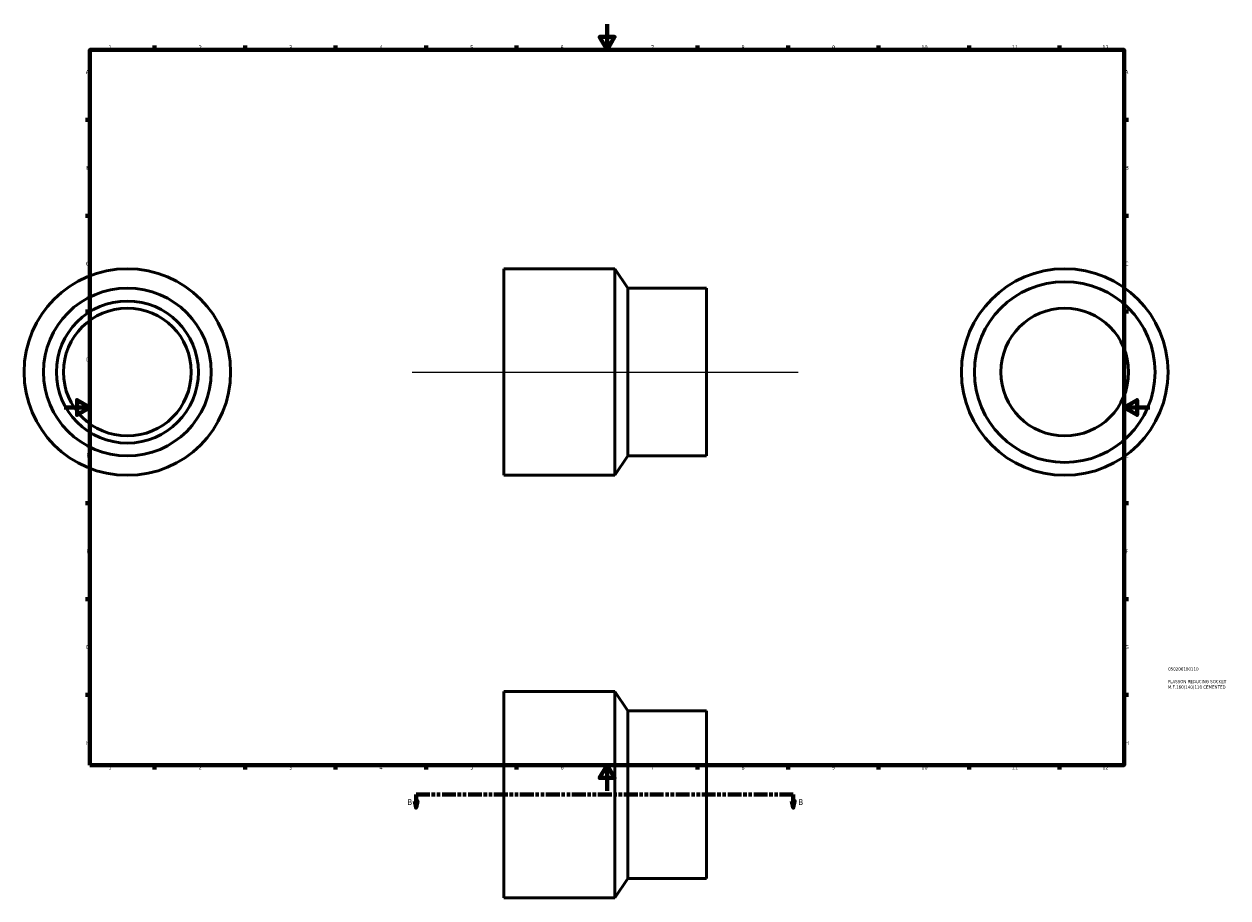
# Model space of a CAD drawing. Header units: millimetres. Extents: x -31 to 948, y -83 to 1046.
# Tile 1 of 2: x -31 to 901, y -83 to 594. Entities that reach past the tile are written whole.
import ezdxf

# ---------------------------------------------------------------- set-up
doc = ezdxf.new("R2010")
doc.units = ezdxf.units.MM
doc.linetypes.add('DOUBLE_DASH_CHAIN', pattern=[1.2403, 0.6614, -0.0827, 0.1654, -0.0827, 0.1654, -0.0827])
for name, color, linetype, lineweight in [('Border (ANSI)', 7, 'Continuous', 70), ('Section Line (ANSI)', 7, 'DOUBLE_DASH_CHAIN', 70), ('Sketch Geometry (ANSI)', 7, 'Continuous', 25), ('Title (ISO)', 7, 'Continuous', 50), ('Visible (ANSI)', 7, 'Continuous', 50)]:
    doc.layers.add(name, color=color, linetype=linetype, lineweight=lineweight)
doc.styles.add('Label Text (ANSI)', font='tahoma.ttf')
doc.styles.add('Note Text (ANSI)', font='tahoma.ttf')
doc.styles.add('Note Text (ISO)', font='tahoma.ttf')

# ---------------------------------------------------------------- blocks, each defined once
blk = doc.blocks.new('Borders Default Border')
at = {"layer": 'Border (ANSI)'}
for p, q in [((70.08, 574), (70.08, 577.45)), ((140.17, 574), (140.17, 577.45)), ((210.25, 574), (210.25, 577.45)), ((280.33, 574), (280.33, 577.45)), ((350.42, 574), (350.42, 577.45)), ((490.58, 574), (490.58, 577.45)), ((560.67, 574), (560.67, 577.45)), ((630.75, 574), (630.75, 577.45)), ((700.83, 574), (700.83, 577.45)), ((770.92, 574), (770.92, 577.45)), ((20, 519.75), (16.55, 519.75)), ((821, 519.75), (824.45, 519.75)), ((20, 445.5), (16.55, 445.5)), ((821, 445.5), (824.45, 445.5)), ((20, 371.25), (16.55, 371.25)), ((821, 371.25), (824.45, 371.25)), ((20, 222.75), (16.55, 222.75)), ((821, 222.75), (824.45, 222.75)), ((20, 148.5), (16.55, 148.5)), ((821, 148.5), (824.45, 148.5)), ((20, 74.25), (16.55, 74.25)), ((821, 74.25), (824.45, 74.25)), ((70.08, 20), (70.08, 16.55)), ((140.17, 20), (140.17, 16.55)), ((210.25, 20), (210.25, 16.55)), ((280.33, 20), (280.33, 16.55)), ((350.42, 20), (350.42, 16.55)), ((490.58, 20), (490.58, 16.55)), ((560.67, 20), (560.67, 16.55)), ((630.75, 20), (630.75, 16.55)), ((700.83, 20), (700.83, 16.55)), ((770.92, 20), (770.92, 16.55))]:
    blk.add_line(p, q, dxfattribs=at)
at = {"layer": 'Border (ANSI)', "flags": 128}
for points in [[(420.5, 594), (420.5, 574), (414.73, 584), (426.27, 584), (420.5, 574)], [(20, 20), (20, 574), (821, 574), (821, 20), (20, 20)], [(0, 297), (20, 297), (10, 302.77), (10, 291.23), (20, 297)], [(841, 297), (821, 297), (831, 302.77), (831, 291.23), (821, 297)], [(420.5, 0), (420.5, 20), (414.73, 10), (426.27, 10), (420.5, 20)]]:
    blk.add_lwpolyline(points, dxfattribs=at)
at = {"layer": 'Border (ANSI)', "attachment_point": 7, "style": 'Note Text (ANSI)'}
for s, insert, char_height in [('1', (34.35, 574.4), 3.05), ('2', (104.2, 574.4), 3.05), ('3', (174.26, 574.34), 3.05), ('4', (244.23, 574.4), 3.05), ('5', (314.48, 574.34), 3.05), ('6', (384.49, 574.34), 3.05), ('7', (454.6, 574.4), 3.05), ('8', (524.63, 574.33), 3.05), ('9', (594.7, 574.34), 3.05), ('10', (663.96, 574.34), 3.048), ('11', (734.04, 574.4), 3.048), ('12', (804.13, 574.4), 3.048), ('A', (16.78, 555.35), 3.05), ('A', (821.63, 555.35), 3.05), ('B', (17.15, 481.1), 3.05), ('B', (821.99, 481.1), 3.05), ('C', (16.95, 406.8), 3.05), ('C', (821.8, 406.8), 3.05), ('D', (16.96, 332.6), 3.05), ('D', (821.81, 332.6), 3.05), ('E', (17.21, 258.35), 3.05), ('E', (822.05, 258.35), 3.05), ('F', (17.29, 184.1), 3.05), ('F', (822.14, 184.1), 3.05), ('G', (16.81, 109.79), 3.05), ('G', (821.66, 109.79), 3.05), ('H', (16.97, 35.6), 3.05), ('H', (821.81, 35.6), 3.05), ('1', (34.35, 16.55), 3.05), ('2', (104.2, 16.55), 3.05), ('3', (174.26, 16.49), 3.05), ('4', (244.23, 16.55), 3.05), ('5', (314.48, 16.49), 3.05), ('6', (384.49, 16.49), 3.05), ('7', (454.6, 16.55), 3.05), ('8', (524.63, 16.48), 3.05), ('9', (594.7, 16.49), 3.05), ('10', (663.96, 16.49), 3.048), ('11', (734.04, 16.55), 3.048), ('12', (804.13, 16.55), 3.048)]:
    blk.add_mtext(s, dxfattribs=dict(at, insert=insert, char_height=char_height))
blk = doc.blocks.new('Title Blocks ISO')
at = {"layer": 'Title (ISO)', "color": 232, "true_color": 0xca0064, "style": 'Note Text (ISO)'}
for tag, p in [('PART_NUMBER_001', (34.08, 73.13)), ('DESCRIPTION_001', (33.84, 63.4)), ('DESCRIPTION_002', (33.84, 59.12))]:
    blk.add_attdef(tag, p, '', height=2.5, dxfattribs=at)
blk = doc.blocks.new('2dTransSection0')
at = {"layer": 'Section Line (ANSI)', "linetype": 'Continuous'}
for p, q in [((271.56, -7.97), (272.56, -12.97)), ((273.56, -7.97), (271.56, -7.97)), ((272.56, -2.97), (283.08, -2.97)), ((272.56, -2.97), (272.56, -7.97)), ((272.56, -7.97), (272.56, -12.97)), ((272.56, -12.97), (273.56, -7.97)), ((554.18, -2.97), (564.7, -2.97)), ((563.7, -7.97), (564.7, -12.97)), ((565.7, -7.97), (563.7, -7.97)), ((564.7, -2.97), (564.7, -7.97)), ((564.7, -7.97), (564.7, -12.97)), ((564.7, -12.97), (565.7, -7.97))]:
    blk.add_line(p, q, dxfattribs=at)
at = {"layer": 'Section Line (ANSI)', "linetype": 'DOUBLE_DASH_CHAIN', "ltscale": 16.218304}
blk.add_line((272.56, -2.97), (564.7, -2.97), dxfattribs=at)
at = {"layer": 'Section Line (ANSI)', "linetype": 'Continuous', "flags": 128}
for points in [[(271.56, -7.97), (272.56, -12.97), (273.56, -7.97), (271.56, -7.97)], [(563.7, -7.97), (564.7, -12.97), (565.7, -7.97), (563.7, -7.97)]]:
    blk.add_lwpolyline(points, dxfattribs=at)
at = {"layer": 'Section Line (ANSI)'}
for points in [[(271.56, -7.97), (272.56, -12.97), (273.56, -7.97), (271.56, -7.97)], [(563.7, -7.97), (564.7, -12.97), (565.7, -7.97), (563.7, -7.97)]]:
    blk.add_solid(points, dxfattribs=at)
at = {"layer": 'Section Line (ANSI)', "char_height": 4.57, "attachment_point": 7, "style": 'Label Text (ANSI)'}
for insert in [(265.82, -11.04), (568.65, -11.04)]:
    blk.add_mtext('B', dxfattribs=dict(at, insert=insert))

msp = doc.modelspace()

# ---------------------------------------------------------------- linework, layer by layer
at = {"layer": 'Sketch Geometry (ANSI)'}
msp.add_line((269.531, 324.427), (568.531, 324.427), dxfattribs=at)
at = {"layer": 'Visible (ANSI)'}
for p, q in [((340.531, 404.427), (340.531, 244.427)), ((426.531, 404.427), (340.531, 404.427)), ((426.531, 404.427), (426.531, 244.427)), ((436.531, 389.427), (426.531, 404.427)), ((436.531, 389.427), (436.531, 259.427)), ((497.531, 389.427), (436.531, 389.427)), ((497.531, 389.427), (497.531, 259.427)), ((436.531, 259.427), (426.531, 244.427)), ((497.531, 259.427), (436.531, 259.427)), ((426.531, 244.427), (340.531, 244.427)), ((340.531, 77.029), (340.531, -82.971)), ((426.531, 77.029), (340.531, 77.029)), ((426.531, 77.029), (426.531, -82.971)), ((436.531, 62.029), (426.531, 77.029)), ((436.531, 62.029), (436.531, -67.971)), ((497.531, 62.029), (436.531, 62.029)), ((497.531, 62.029), (497.531, -67.971)), ((436.531, -67.971), (426.531, -82.971)), ((497.531, -67.971), (436.531, -67.971)), ((426.531, -82.971), (340.531, -82.971))]:
    msp.add_line(p, q, dxfattribs=at)
for centre, radius in [((48.959, 324.427), 80), ((774.964, 324.427), 80), ((774.964, 324.427), 70), ((48.959, 324.427), 65), ((48.959, 324.427), 55), ((48.959, 324.427), 49.5), ((774.964, 324.427), 49.5)]:
    msp.add_circle(centre, radius, dxfattribs=at)

# ---------------------------------------------------------------- block references
msp.add_blockref('Borders Default Border', (0, 0))
msp.add_blockref('Title Blocks ISO', (821, 20)).add_auto_attribs({'PART_NUMBER_001': '050200160110', 'DESCRIPTION_001': 'PLASSON REDUCING SOCKET', 'DESCRIPTION_002': 'M.F.160(140)110 CEMENTED'})
at = {"layer": 'Section Line (ANSI)'}
msp.add_blockref('2dTransSection0', (0, 0), dxfattribs=at)

doc.saveas('drawing.dxf')
